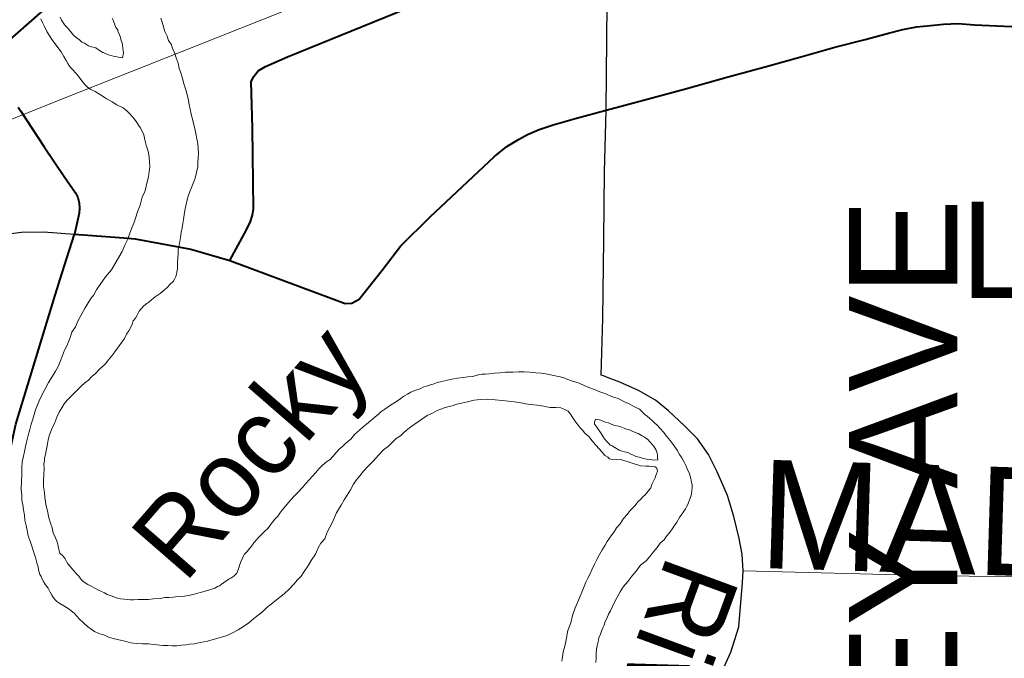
# Model space of a CAD drawing. Header units: feet. Extents: x 92 to 141.3, y -5 to 23.6.
# Tile 121 of 256: x 115.328 to 116.379, y 10.172 to 10.853. Entities that reach past the tile are written whole.
import ezdxf
from ezdxf.enums import TextEntityAlignment as Align

# ---------------------------------------------------------------- set-up
doc = ezdxf.new("R2010")
doc.units = ezdxf.units.FT
doc.header["$MEASUREMENT"] = 0
doc.linetypes.add('CUY - Design$0$DGN1', pattern=[2231.760665, 0, -2231.760665])
for name, color, linetype, lineweight in [('CUY - Design$0$GM_X_City_Street', 7, 'Continuous', 0), ('CUY - Design$0$GM_X_Corporation', 7, 'CUY - Design$0$DGN1', 13), ('CUY - Design$0$GM_X_Corporation_Text', 7, 'Continuous', 13), ('CUY - Design$0$GM_X_Major_River', 5, 'Continuous', 13), ('CUY - Design$0$GM_X_Major_River_Text', 5, 'Continuous', 0), ('CUY - Design$0$GM_X_Rail_Line', 7, 'Continuous', 13), ('CUY - Design$0$GM_X_State_Route', 1, 'Continuous', 30), ('CUY - Design$0$GM_X_US_Route', 1, 'Continuous', 40)]:
    doc.layers.add(name, color=color, linetype=linetype, lineweight=lineweight)
doc.layers.add('TX_X_20', color=7, linetype='Continuous')
doc.styles.add('CUY - Design$0$Styledgn030', font='dgn030.shx')
doc.styles.add('CUY - Design$0$Styledgn031', font='dgn031.shx')

msp = doc.modelspace()

# ---------------------------------------------------------------- linework, layer by layer
at = {"layer": 'CUY - Design$0$GM_X_City_Street', "flags": 128}
msp.add_lwpolyline([(116.1005, 10.2651), (116.2946, 10.2601), (116.5314, 10.2564), (116.6713, 10.2439), (116.7539, 10.2328), (116.7963, 10.2281), (116.8098, 10.2268), (116.8291, 10.2239), (116.8592, 10.2258), (116.9008, 10.2355), (116.9362, 10.2432), (116.9589, 10.246), (116.9963, 10.2479), (117.1382, 10.247), (117.2261, 10.2456), (117.8229, 10.2397), (118.4092, 10.2334)], dxfattribs=at)
at = {"layer": 'CUY - Design$0$GM_X_Corporation', "flags": 128}
for points in [[(115.1115, 11.2214), (115.168, 11.1999), (115.2283, 11.202), (115.4344, 11.2866), (115.5267, 11.3157), (115.6174, 11.3195), (115.6499, 11.3379), (115.6885, 11.3579), (115.8248, 11.3988), (115.8607, 11.409), (115.8846, 11.4153), (115.9055, 11.4299), (115.9434, 11.4379), (116.4672, 11.5926), (116.5257, 11.6058), (116.6656, 11.5964), (116.7026, 11.6036), (116.8077, 11.6274), (116.8638, 11.6253), (116.898, 11.6189), (116.9924, 11.6413), (117.006, 11.6406), (117.0349, 11.6305), (117.1619, 11.6346), (117.1726, 11.6478), (117.2105, 11.6481), (117.2464, 11.6471), (117.351, 11.7603), (117.5263, 11.7544), (117.5283, 11.6992), (117.544, 11.6939), (117.5544, 11.6783), (117.5738, 11.6623), (117.5945, 11.6472), (117.6173, 11.6366), (117.6449, 11.6331), (117.6689, 11.6287), (117.6915, 11.6363), (117.7085, 11.6261), (117.7263, 11.6183), (117.7445, 11.6123), (117.7573, 11.6024), (117.8055, 11.6122), (117.8211, 11.6309), (117.8383, 11.6487), (117.849, 11.6484), (117.8552, 11.6501), (117.8718, 11.6304), (117.8933, 11.6342), (117.9143, 11.6381), (117.9757, 11.6447), (118.0264, 11.6404), (118.1427, 11.6548), (118.1765, 11.6496), (118.1972, 11.6506), (118.2178, 11.6499), (118.2492, 11.6394), (118.2687, 11.6193), (118.2776, 11.5814), (118.3015, 11.5815), (118.3139, 11.5824), (118.3369, 11.5954), (118.3621, 11.5902), (118.4516, 11.5119), (118.4596, 11.4827), (118.4814, 11.4857), (118.4926, 11.4858), (118.5245, 11.4592), (118.538, 11.4696), (118.5872, 11.4575), (118.621, 11.4697), (118.6433, 11.462), (118.6626, 11.4662), (118.6738, 11.4597), (118.6831, 11.4251), (118.6971, 11.4165), (118.9892, 11.332), (118.9942, 11.1303), (118.9913, 11.0214), (118.9939, 10.7287), (118.9923, 10.4292), (118.9955, 10.2317), (118.9957, 10.0273), (118.399, 9.6837), (118.3842, 9.6956), (118.3563, 9.7113), (118.3415, 9.7166), (118.2873, 9.7329), (118.2257, 9.7475), (118.1994, 9.7497), (118.1025, 9.7466), (117.8412, 9.7342), (117.8183, 9.7261), (117.7581, 9.7156), (117.6839, 9.707), (117.5935, 9.7023), (117.4499, 9.6991), (117.3906, 9.6952), (117.2572, 9.6974), (117.2148, 9.6955), (116.6639, 9.7096), (116.6622, 9.5438), (116.3857, 9.5473), (116.3602, 9.5038), (116.3214, 9.5275), (116.2983, 9.5354), (116.2269, 9.553), (116.0801, 9.5507), (116.0159, 9.5494), (115.7946, 9.5553), (115.6566, 9.5566), (115.6125, 9.5574), (115.5754, 9.5616), (115.5521, 9.5702), (115.5305, 9.5829), (115.5071, 9.5994), (115.4665, 9.6332), (115.4409, 9.6541), (115.4151, 9.6676), (115.3906, 9.6787), (115.351, 9.6853), (115.3131, 9.6862), (115.2724, 9.6796), (115.2466, 9.67), (115.2316, 9.6586), (115.2209, 9.6382), (115.2148, 9.6149), (115.2117, 9.5844), (115.2137, 9.544), (115.2212, 9.4955), (115.2299, 9.4503), (115.2366, 9.424), (115.244, 9.4007), (115.2613, 9.3812), (115.2798, 9.3597), (115.3058, 9.3376), (115.3375, 9.3188), (115.3682, 9.3058), (115.398, 9.2994), (115.4272, 9.2984), (115.4589, 9.3015), (115.4593, 9.2036), (115.3999, 9.2025), (115.4009, 9.2356), (115.2977, 9.2908), (115.2936, 9.2045), (115.1462, 9.2024), (115.0706, 9.2128), (115.0622, 9.2622), (115.051, 9.2656), (115.0676, 9.3019), (115.1528, 9.2619), (115.2724, 9.341), (115.2006, 9.3915), (115.1821, 9.4064), (115.1653, 9.4267), (115.1511, 9.4553), (115.1458, 9.4758), (115.1452, 9.4869), (115.1516, 9.5184), (115.1309, 9.5238), (115.1513, 9.6153), (115.1703, 9.6371), (115.213, 9.6838), (115.2809, 9.7095), (115.283, 9.7277), (115.3642, 9.7248), (115.3655, 9.7425), (115.4005, 9.7412), (115.4239, 9.768), (115.6801, 9.7666), (115.7367, 9.7137), (115.7437, 9.7138), (115.755, 9.7273), (115.7769, 9.7644), (115.891, 9.7634), (115.8876, 9.8128), (115.8811, 9.8498), (115.878, 9.8844), (115.8759, 9.907), (115.8767, 9.9289), (115.8815, 9.9566), (115.89, 9.9853), (115.9022, 10.0181), (115.9158, 10.0596), (115.9223, 10.0841), (115.926, 10.1072), (115.9245, 10.1406), (115.9244, 10.1674), (115.9273, 10.1873), (115.9319, 10.2051), (115.9418, 10.2263), (115.9542, 10.2464), (115.9657, 10.2676), (115.593, 10.2692), (115.5692, 10.2395), (115.549, 10.2205), (115.5347, 10.2136), (115.5199, 10.2112), (115.4961, 10.2099), (115.4462, 10.2098), (115.4277, 10.2102), (115.4149, 10.2137), (115.3941, 10.2244), (115.3777, 10.2385), (115.3575, 10.2624), (115.3481, 10.2804), (115.3405, 10.312), (115.3387, 10.3404), (115.3389, 10.373), (115.3461, 10.4024), (115.3651, 10.4457), (115.3897, 10.4928), (115.4203, 10.5301), (115.4416, 10.5544), (115.4568, 10.5799), (115.467, 10.6032), (115.4735, 10.6297), (115.4783, 10.6599), (115.4819, 10.6872), (115.4841, 10.7034), (115.4819, 10.7309), (115.4787, 10.7663), (115.4716, 10.7951), (115.4633, 10.8197), (115.4427, 10.8621), (115.4167, 10.9082), (115.3849, 10.9513), (115.3407, 11.004), (115.3032, 11.0445), (115.2328, 11.1074), (115.1115, 11.2214)], [(113.0912, 10.6535), (113.1083, 10.6547), (113.1504, 10.6455), (113.1735, 10.6444), (113.1941, 10.6412), (113.2164, 10.645), (113.2448, 10.6485), (113.2811, 10.6475), (113.3191, 10.6428), (113.3559, 10.6373), (113.3938, 10.6363), (113.4355, 10.6374), (113.5159, 10.6437), (113.5971, 10.6466), (113.6511, 10.6491), (113.6796, 10.6513), (113.6911, 10.6576), (113.7038, 10.6721), (113.7178, 10.6709), (113.7266, 10.659), (113.7435, 10.6587), (113.7665, 10.6663), (113.7929, 10.6735), (113.8204, 10.6889), (113.876, 10.7008), (113.9214, 10.7131), (113.9584, 10.7282), (113.9934, 10.7375), (114.0379, 10.7443), (114.0704, 10.7561), (114.0939, 10.7727), (114.119, 10.775), (114.1486, 10.7846), (114.1968, 10.8052), (114.2478, 10.8282), (114.3087, 10.8537), (114.3594, 10.8705), (114.3939, 10.8827), (114.4269, 10.8941), (114.4556, 10.9132), (114.4877, 10.9345), (114.5271, 10.9661), (114.5588, 10.9824), (114.586, 10.9904), (114.6094, 11.0013), (114.632, 11.0191), (114.6953, 11.0509), (114.732, 11.0652), (114.7641, 11.0786), (114.795, 11.0858), (114.8226, 11.0946), (114.8587, 11.1159), (114.8801, 11.1387), (114.8956, 11.1545), (114.9252, 11.172), (114.9516, 11.1825), (114.9742, 11.1966), (115.0043, 11.2006), (115.0319, 11.2102), (115.0515, 11.2351), (115.0717, 11.2365), (115.1115, 11.2214), (115.2328, 11.1074), (115.3032, 11.0445), (115.3407, 11.004), (115.3849, 10.9513), (115.4167, 10.9082), (115.4427, 10.8621), (115.4633, 10.8197), (115.4716, 10.7951), (115.4787, 10.7663), (115.4819, 10.7309), (115.4841, 10.7034), (115.4819, 10.6872), (115.4783, 10.6599), (115.4735, 10.6297), (115.467, 10.6032), (115.4568, 10.5799), (115.4416, 10.5544), (115.4203, 10.5301), (115.3897, 10.4928), (115.3651, 10.4457), (115.3461, 10.4024), (115.3389, 10.373), (115.3387, 10.3404), (115.3405, 10.312), (115.3481, 10.2804), (115.3575, 10.2624), (115.3777, 10.2385), (115.3941, 10.2244), (115.4149, 10.2137), (115.4277, 10.2102), (115.4462, 10.2098), (115.4961, 10.2099), (115.5199, 10.2112), (115.5347, 10.2136), (115.549, 10.2205), (115.5692, 10.2395), (115.593, 10.2692), (115.9657, 10.2676), (115.9542, 10.2464), (115.9418, 10.2263), (115.9319, 10.2051), (115.9273, 10.1873), (115.9244, 10.1674), (115.9245, 10.1406), (115.926, 10.1072), (115.9223, 10.0841), (115.9158, 10.0596), (115.9022, 10.0181), (115.89, 9.9853), (115.8815, 9.9566), (115.8767, 9.9289), (115.8759, 9.907), (115.878, 9.8844), (115.8811, 9.8498), (115.8876, 9.8128), (115.891, 9.7634), (115.7769, 9.7644), (115.755, 9.7273), (115.7437, 9.7138), (115.7367, 9.7137), (115.6801, 9.7666), (115.4239, 9.768), (115.4005, 9.7412), (115.3655, 9.7425), (115.3642, 9.7248), (115.283, 9.7277), (115.2809, 9.7095), (115.213, 9.6838), (115.1703, 9.6371), (115.1513, 9.6153), (115.1309, 9.5238), (115.1516, 9.5184), (115.1452, 9.4869), (115.1458, 9.4758), (115.1511, 9.4553), (115.1653, 9.4267), (115.1821, 9.4064), (115.2006, 9.3915), (115.2724, 9.341), (115.1528, 9.2619), (115.0676, 9.3019), (115.051, 9.2656), (115.0622, 9.2622), (115.0706, 9.2128), (115.1462, 9.2024), (115.2936, 9.2045), (115.2977, 9.2908), (115.4009, 9.2356), (115.3999, 9.2025), (115.4593, 9.2036), (115.4598, 9.0635), (115.464, 9.0603), (115.4857, 9.0426), (115.4997, 9.0239), (115.5106, 8.9899), (115.5166, 8.9583), (115.4734, 8.957), (115.474, 8.9252), (115.4588, 8.9262), (115.4588, 8.7525), (114.95, 8.762), (114.9578, 8.5696), (114.965, 8.4778), (114.5015, 8.4858), (114.5058, 9.1593), (114.3691, 9.1018), (114.2726, 9.0602), (114.18, 9.0166), (114.0733, 8.9721), (113.9472, 8.9259), (113.9446, 8.2493), (113.9443, 8.1649), (113.0532, 8.1738), (113.0543, 8.2495), (113.0824, 10.169), (113.0912, 10.6535)]]:
    msp.add_lwpolyline(points, dxfattribs=at)
at = {"layer": 'CUY - Design$0$GM_X_Major_River', "flags": 128}
for points in [[(115.4264, 10.855), (115.4273, 10.853), (115.4282, 10.8509), (115.429, 10.8489), (115.4303, 10.8452), (115.4324, 10.8428), (115.4325, 10.8407), (115.4338, 10.8382), (115.4351, 10.8346), (115.4359, 10.8313), (115.4372, 10.8288), (115.4373, 10.8259), (115.4377, 10.823), (115.4382, 10.8202), (115.4383, 10.8177), (115.4375, 10.8127), (115.433, 10.8135), (115.4301, 10.8142), (115.4276, 10.8146), (115.4255, 10.8154), (115.4222, 10.8161), (115.4193, 10.8173), (115.4164, 10.8185), (115.413, 10.8205), (115.4088, 10.8233), (115.403, 10.8249), (115.401, 10.8256), (115.3968, 10.8285), (115.3939, 10.8296), (115.3913, 10.8321), (115.388, 10.8345), (115.3851, 10.8369), (115.3821, 10.8406), (115.3787, 10.8446), (115.3758, 10.8475), (115.3737, 10.8507), (115.3724, 10.8528), (115.3707, 10.856)], [(115.4264, 10.855), (115.4273, 10.853), (115.4282, 10.8509), (115.429, 10.8489), (115.4303, 10.8452), (115.4324, 10.8428), (115.4325, 10.8407), (115.4338, 10.8382), (115.4351, 10.8346), (115.4359, 10.8313), (115.4372, 10.8288), (115.4373, 10.8259), (115.4377, 10.823), (115.4382, 10.8202), (115.4383, 10.8177), (115.4375, 10.8127), (115.433, 10.8135), (115.4301, 10.8142), (115.4276, 10.8146), (115.4255, 10.8154), (115.4222, 10.8161), (115.4193, 10.8173), (115.4164, 10.8185), (115.413, 10.8205), (115.4088, 10.8233), (115.403, 10.8249), (115.401, 10.8256), (115.3968, 10.8285), (115.3939, 10.8296), (115.3913, 10.8321), (115.388, 10.8345), (115.3851, 10.8369), (115.3821, 10.8406), (115.3787, 10.8446), (115.3758, 10.8475), (115.3737, 10.8507), (115.3724, 10.8528), (115.3707, 10.856)], [(115.4529, 10.5381), (115.4553, 10.5423), (115.4574, 10.5448), (115.4602, 10.5481), (115.4634, 10.5503), (115.4655, 10.552), (115.4683, 10.5545), (115.4724, 10.5575), (115.4777, 10.5613), (115.4818, 10.5647), (115.485, 10.5676), (115.4882, 10.571), (115.4915, 10.5739), (115.4931, 10.5764), (115.4943, 10.5793), (115.4951, 10.5818), (115.4954, 10.5839), (115.4962, 10.5876), (115.4961, 10.5905), (115.4961, 10.5942), (115.4964, 10.5988), (115.4967, 10.6042), (115.497, 10.6083), (115.4978, 10.6124), (115.4985, 10.6166), (115.4993, 10.6211), (115.5, 10.6261), (115.5012, 10.6311), (115.5019, 10.636), (115.5026, 10.6402), (115.5034, 10.6451), (115.5041, 10.6497), (115.5049, 10.6547), (115.506, 10.6596), (115.5076, 10.665), (115.5095, 10.67), (115.5111, 10.6742), (115.5127, 10.6779), (115.5139, 10.6813), (115.515, 10.6842), (115.5177, 10.6962), (115.518, 10.7007), (115.5184, 10.7061), (115.5187, 10.7111), (115.5182, 10.7156), (115.5177, 10.721), (115.5167, 10.7263), (115.5158, 10.7321), (115.5144, 10.7387), (115.5127, 10.7456), (115.5109, 10.753), (115.5086, 10.7629), (115.5072, 10.7707), (115.505, 10.7785), (115.5029, 10.7851), (115.5015, 10.7912), (115.4997, 10.7966), (115.498, 10.8015), (115.4967, 10.8072), (115.4949, 10.8126), (115.4932, 10.8175), (115.491, 10.822), (115.4893, 10.8273), (115.4867, 10.8314), (115.485, 10.8359), (115.4828, 10.8408), (115.4811, 10.8458), (115.4798, 10.8507), (115.4784, 10.8552)], [(115.4529, 10.5381), (115.4553, 10.5423), (115.4574, 10.5448), (115.4602, 10.5481), (115.4634, 10.5503), (115.4655, 10.552), (115.4683, 10.5545), (115.4724, 10.5575), (115.4777, 10.5613), (115.4818, 10.5647), (115.485, 10.5676), (115.4882, 10.571), (115.4915, 10.5739), (115.4931, 10.5764), (115.4943, 10.5793), (115.4951, 10.5818), (115.4954, 10.5839), (115.4962, 10.5876), (115.4961, 10.5905), (115.4961, 10.5942), (115.4964, 10.5988), (115.4967, 10.6042), (115.497, 10.6083), (115.4978, 10.6124), (115.4985, 10.6166), (115.4993, 10.6211), (115.5, 10.6261), (115.5012, 10.6311), (115.5019, 10.636), (115.5026, 10.6402), (115.5034, 10.6451), (115.5041, 10.6497), (115.5049, 10.6547), (115.506, 10.6596), (115.5076, 10.665), (115.5095, 10.67), (115.5111, 10.6742), (115.5127, 10.6779), (115.5139, 10.6813), (115.515, 10.6842), (115.5177, 10.6962), (115.518, 10.7007), (115.5184, 10.7061), (115.5187, 10.7111), (115.5182, 10.7156), (115.5177, 10.721), (115.5167, 10.7263), (115.5158, 10.7321), (115.5144, 10.7387), (115.5127, 10.7456), (115.5109, 10.753), (115.5086, 10.7629), (115.5072, 10.7707), (115.505, 10.7785), (115.5029, 10.7851), (115.5015, 10.7912), (115.4997, 10.7966), (115.498, 10.8015), (115.4967, 10.8072), (115.4949, 10.8126), (115.4932, 10.8175), (115.491, 10.822), (115.4893, 10.8273), (115.4867, 10.8314), (115.485, 10.8359), (115.4828, 10.8408), (115.4811, 10.8458), (115.4798, 10.8507), (115.4784, 10.8552)], [(115.4534, 10.6483), (115.4561, 10.6554), (115.4584, 10.6641), (115.4612, 10.6699), (115.4628, 10.6753), (115.4639, 10.6803), (115.4651, 10.6857), (115.4658, 10.6915), (115.4665, 10.6965), (115.4664, 10.7014), (115.4659, 10.7068), (115.465, 10.7113), (115.4641, 10.7154), (115.4628, 10.7195), (115.4614, 10.7253), (115.4601, 10.7306), (115.458, 10.7351), (115.4562, 10.7384), (115.4546, 10.7408), (115.4533, 10.7428), (115.452, 10.7449), (115.4503, 10.7473), (115.4478, 10.7502), (115.4452, 10.753), (115.4419, 10.7563), (115.4381, 10.7595), (115.4314, 10.7627), (115.4264, 10.7659), (115.4198, 10.7695), (115.4139, 10.7731), (115.4081, 10.7767), (115.4035, 10.779), (115.4001, 10.7815), (115.398, 10.7835), (115.3951, 10.7867), (115.3921, 10.7908), (115.3883, 10.7957), (115.3837, 10.8005), (115.3807, 10.8038), (115.379, 10.8066), (115.3773, 10.8099), (115.3748, 10.814), (115.3718, 10.8193), (115.362, 10.8323), (115.3591, 10.8368), (115.3565, 10.8409), (115.3539, 10.8462), (115.3518, 10.8503), (115.3501, 10.8544)], [(115.3501, 10.8544), (115.3518, 10.8503), (115.3539, 10.8462), (115.3565, 10.8409), (115.3591, 10.8368), (115.362, 10.8323), (115.3718, 10.8193), (115.3748, 10.814), (115.3773, 10.8099), (115.379, 10.8066), (115.3807, 10.8038), (115.3837, 10.8005), (115.3883, 10.7957), (115.3921, 10.7908), (115.3951, 10.7867), (115.398, 10.7835), (115.4001, 10.7815), (115.4035, 10.779), (115.4081, 10.7767), (115.4139, 10.7731), (115.4198, 10.7695), (115.4264, 10.7659), (115.4314, 10.7627), (115.4381, 10.7595), (115.4419, 10.7563), (115.4452, 10.753), (115.4478, 10.7502), (115.4503, 10.7473), (115.452, 10.7449), (115.4533, 10.7428), (115.4546, 10.7408), (115.4562, 10.7384), (115.458, 10.7351), (115.4601, 10.7306), (115.4614, 10.7253), (115.4628, 10.7195), (115.4641, 10.7154), (115.465, 10.7113), (115.4659, 10.7068), (115.4664, 10.7014), (115.4665, 10.6965), (115.4658, 10.6915), (115.4651, 10.6857), (115.4639, 10.6803), (115.4628, 10.6753), (115.4612, 10.6699), (115.4584, 10.6641), (115.4561, 10.6554), (115.4534, 10.6483)], [(115.5003, 10.1856), (115.4954, 10.1851), (115.4904, 10.185), (115.4859, 10.1854), (115.4805, 10.1853), (115.4739, 10.186), (115.4706, 10.1863), (115.4652, 10.187), (115.4586, 10.1873), (115.452, 10.1876), (115.4462, 10.1883), (115.4412, 10.1895), (115.4367, 10.1906), (115.4321, 10.1918), (115.4275, 10.1929), (115.4226, 10.1941), (115.418, 10.1965), (115.4122, 10.198), (115.4076, 10.2004), (115.4038, 10.2028), (115.4001, 10.2056), (115.3959, 10.2097), (115.3912, 10.2137), (115.3862, 10.2194), (115.3803, 10.2242), (115.3749, 10.2278), (115.3703, 10.2302), (115.3674, 10.2322), (115.3653, 10.2342), (115.3636, 10.2363), (115.3619, 10.2391), (115.3602, 10.2424), (115.358, 10.2465), (115.3551, 10.2502), (115.3534, 10.253), (115.3517, 10.2563), (115.3504, 10.2591), (115.3491, 10.2612), (115.3482, 10.2636), (115.3478, 10.2661), (115.3473, 10.2694), (115.346, 10.2735), (115.3446, 10.2793), (115.3389, 10.2969), (115.3368, 10.3026), (115.3354, 10.308), (115.3345, 10.3133), (115.3332, 10.3191), (115.3326, 10.3244), (115.3317, 10.3302), (115.3308, 10.3355), (115.3299, 10.3405), (115.3298, 10.3458), (115.3292, 10.3524), (115.3295, 10.3603), (115.3298, 10.3681), (115.33, 10.3752), (115.3303, 10.3814), (115.3315, 10.3876), (115.3326, 10.3925), (115.3338, 10.3979), (115.3353, 10.4037), (115.3368, 10.4096), (115.3384, 10.4158), (115.3399, 10.4216), (115.3415, 10.427), (115.343, 10.432), (115.3446, 10.4369), (115.3466, 10.4424), (115.3493, 10.449), (115.3545, 10.4586), (115.3585, 10.4661), (115.3625, 10.4728), (115.3657, 10.4782), (115.3685, 10.4832), (115.3709, 10.4886), (115.3732, 10.4949), (115.3756, 10.5007), (115.378, 10.5053), (115.3796, 10.5094), (115.3812, 10.5132), (115.3831, 10.5198), (115.3871, 10.5257), (115.3899, 10.5323), (115.3939, 10.5394), (115.3975, 10.5457), (115.4007, 10.5511), (115.4035, 10.5557), (115.4067, 10.5599), (115.4095, 10.5649), (115.4135, 10.5708), (115.4192, 10.5791), (115.4256, 10.5863), (115.4372, 10.6059), (115.44, 10.6126), (115.4432, 10.6192), (115.4451, 10.6255), (115.4475, 10.6313), (115.4495, 10.6363), (115.4514, 10.6417), (115.4534, 10.6483)], [(115.4534, 10.6483), (115.4514, 10.6417), (115.4495, 10.6363), (115.4475, 10.6313), (115.4451, 10.6255), (115.4432, 10.6192), (115.44, 10.6126), (115.4372, 10.6059), (115.4256, 10.5863), (115.4192, 10.5791), (115.4135, 10.5708), (115.4095, 10.5649), (115.4067, 10.5599), (115.4035, 10.5557), (115.4007, 10.5511), (115.3975, 10.5457), (115.3939, 10.5394), (115.3899, 10.5323), (115.3871, 10.5257), (115.3831, 10.5198), (115.3812, 10.5132), (115.3796, 10.5094), (115.378, 10.5053), (115.3756, 10.5007), (115.3732, 10.4949), (115.3709, 10.4886), (115.3685, 10.4832), (115.3657, 10.4782), (115.3625, 10.4728), (115.3585, 10.4661), (115.3545, 10.4586), (115.3493, 10.449), (115.3466, 10.4424), (115.3446, 10.4369), (115.343, 10.432), (115.3415, 10.427), (115.3399, 10.4216), (115.3384, 10.4158), (115.3368, 10.4096), (115.3353, 10.4037), (115.3338, 10.3979), (115.3326, 10.3925), (115.3315, 10.3876), (115.3303, 10.3814), (115.33, 10.3752), (115.3298, 10.3681), (115.3295, 10.3603), (115.3292, 10.3524), (115.3298, 10.3458), (115.3299, 10.3405), (115.3308, 10.3355), (115.3317, 10.3302), (115.3326, 10.3244), (115.3332, 10.3191), (115.3345, 10.3133), (115.3354, 10.308), (115.3368, 10.3026), (115.3389, 10.2969), (115.3446, 10.2793), (115.346, 10.2735), (115.3473, 10.2694), (115.3478, 10.2661), (115.3482, 10.2636), (115.3491, 10.2612), (115.3504, 10.2591), (115.3517, 10.2563), (115.3534, 10.253), (115.3551, 10.2502), (115.358, 10.2465), (115.3602, 10.2424), (115.3619, 10.2391), (115.3636, 10.2363), (115.3653, 10.2342), (115.3674, 10.2322), (115.3703, 10.2302), (115.3749, 10.2278), (115.3803, 10.2242), (115.3862, 10.2194), (115.3912, 10.2137), (115.3959, 10.2097), (115.4001, 10.2056), (115.4038, 10.2028), (115.4076, 10.2004), (115.4122, 10.198), (115.418, 10.1965), (115.4226, 10.1941), (115.4275, 10.1929), (115.4321, 10.1918), (115.4367, 10.1906), (115.4412, 10.1895), (115.4462, 10.1883), (115.452, 10.1876), (115.4586, 10.1873), (115.4652, 10.187), (115.4706, 10.1863), (115.4739, 10.186), (115.4805, 10.1853), (115.4859, 10.1854), (115.4904, 10.185), (115.4954, 10.1851), (115.5003, 10.1856)], [(115.551, 10.256), (115.5453, 10.2521), (115.5429, 10.2504), (115.5409, 10.2492), (115.5388, 10.2483), (115.536, 10.2466), (115.5306, 10.2448), (115.5277, 10.244), (115.5245, 10.2431), (115.5204, 10.2418), (115.5154, 10.2404), (115.5097, 10.2391), (115.5035, 10.2381), (115.4973, 10.2376), (115.4915, 10.2371), (115.487, 10.2366), (115.4825, 10.2365), (115.4779, 10.2356), (115.4705, 10.235), (115.4652, 10.2345), (115.459, 10.2344), (115.454, 10.2343), (115.4495, 10.2342), (115.4458, 10.2341), (115.4425, 10.2345), (115.4392, 10.2348), (115.4354, 10.2352), (115.4321, 10.2359), (115.4292, 10.2371), (115.4242, 10.2387), (115.4209, 10.2399), (115.418, 10.2414), (115.4117, 10.2446), (115.4038, 10.2486), (115.4005, 10.2506), (115.3955, 10.2538), (115.3934, 10.2558), (115.3908, 10.2595), (115.3879, 10.2623), (115.3853, 10.2652), (115.3837, 10.2672), (115.382, 10.2692), (115.379, 10.2725), (115.3777, 10.2749), (115.376, 10.2778), (115.3739, 10.2806), (115.3705, 10.2839), (115.3692, 10.2892), (115.3679, 10.295), (115.3657, 10.3003), (115.3635, 10.3056), (115.3622, 10.311), (115.3605, 10.3159), (115.3587, 10.3216), (115.3573, 10.329), (115.356, 10.334), (115.3551, 10.3389), (115.3546, 10.3434), (115.3541, 10.3488), (115.3531, 10.355), (115.353, 10.3607), (115.3533, 10.3678), (115.3536, 10.3744), (115.3535, 10.3793), (115.3539, 10.3826), (115.3542, 10.3855), (115.355, 10.3893), (115.3557, 10.393), (115.3565, 10.3967), (115.3572, 10.4005), (115.358, 10.405), (115.3595, 10.4104), (115.3619, 10.4166), (115.3651, 10.4233), (115.3674, 10.4291), (115.3698, 10.4345), (115.3726, 10.4391), (115.375, 10.4433), (115.3783, 10.4471), (115.3811, 10.45), (115.3835, 10.4526), (115.386, 10.4551), (115.3892, 10.4584), (115.3928, 10.4618), (115.3973, 10.4656), (115.401, 10.4686), (115.4046, 10.4724), (115.4087, 10.4757), (115.4127, 10.4804), (115.4188, 10.4858), (115.4224, 10.4904), (115.4261, 10.4946), (115.4293, 10.4988), (115.4394, 10.5131), (115.4418, 10.5177), (115.4442, 10.5214), (115.4462, 10.5252), (115.4477, 10.5285), (115.4489, 10.5318), (115.4513, 10.5348), (115.4529, 10.5381)], [(115.551, 10.256), (115.5453, 10.2521), (115.5429, 10.2504), (115.5409, 10.2492), (115.5388, 10.2483), (115.536, 10.2466), (115.5306, 10.2448), (115.5277, 10.244), (115.5245, 10.2431), (115.5204, 10.2418), (115.5154, 10.2404), (115.5097, 10.2391), (115.5035, 10.2381), (115.4973, 10.2376), (115.4915, 10.2371), (115.487, 10.2366), (115.4825, 10.2365), (115.4779, 10.2356), (115.4705, 10.235), (115.4652, 10.2345), (115.459, 10.2344), (115.454, 10.2343), (115.4495, 10.2342), (115.4458, 10.2341), (115.4425, 10.2345), (115.4392, 10.2348), (115.4354, 10.2352), (115.4321, 10.2359), (115.4292, 10.2371), (115.4242, 10.2387), (115.4209, 10.2399), (115.418, 10.2414), (115.4117, 10.2446), (115.4038, 10.2486), (115.4005, 10.2506), (115.3955, 10.2538), (115.3934, 10.2558), (115.3908, 10.2595), (115.3879, 10.2623), (115.3853, 10.2652), (115.3837, 10.2672), (115.382, 10.2692), (115.379, 10.2725), (115.3777, 10.2749), (115.376, 10.2778), (115.3739, 10.2806), (115.3705, 10.2839), (115.3692, 10.2892), (115.3679, 10.295), (115.3657, 10.3003), (115.3635, 10.3056), (115.3622, 10.311), (115.3605, 10.3159), (115.3587, 10.3216), (115.3573, 10.329), (115.356, 10.334), (115.3551, 10.3389), (115.3546, 10.3434), (115.3541, 10.3488), (115.3531, 10.355), (115.353, 10.3607), (115.3533, 10.3678), (115.3536, 10.3744), (115.3535, 10.3793), (115.3539, 10.3826), (115.3542, 10.3855), (115.355, 10.3893), (115.3557, 10.393), (115.3565, 10.3967), (115.3572, 10.4005), (115.358, 10.405), (115.3595, 10.4104), (115.3619, 10.4166), (115.3651, 10.4233), (115.3674, 10.4291), (115.3698, 10.4345), (115.3726, 10.4391), (115.375, 10.4433), (115.3783, 10.4471), (115.3811, 10.45), (115.3835, 10.4526), (115.386, 10.4551), (115.3892, 10.4584), (115.3928, 10.4618), (115.3973, 10.4656), (115.401, 10.4686), (115.4046, 10.4724), (115.4087, 10.4757), (115.4127, 10.4804), (115.4188, 10.4858), (115.4224, 10.4904), (115.4261, 10.4946), (115.4293, 10.4988), (115.4394, 10.5131), (115.4418, 10.5177), (115.4442, 10.5214), (115.4462, 10.5252), (115.4477, 10.5285), (115.4489, 10.5318), (115.4513, 10.5348), (115.4529, 10.5381)], [(115.9669, 10.4489), (115.9598, 10.4512), (115.9536, 10.454), (115.9473, 10.4563), (115.9415, 10.4587), (115.9357, 10.4607), (115.9307, 10.463), (115.9253, 10.4654), (115.9182, 10.4677), (115.9133, 10.4693), (115.9083, 10.4713), (115.8913, 10.4751), (115.8851, 10.4762), (115.8789, 10.4765), (115.8727, 10.4772), (115.8665, 10.4775), (115.8603, 10.4774), (115.8545, 10.4773), (115.8467, 10.4771), (115.8405, 10.4766), (115.8347, 10.4761), (115.8293, 10.4755), (115.8248, 10.475), (115.8215, 10.475), (115.8186, 10.4745), (115.8153, 10.4736), (115.8112, 10.4727), (115.8063, 10.4722), (115.8014, 10.4713), (115.7952, 10.4708), (115.7915, 10.4699), (115.7874, 10.4694), (115.7832, 10.4681), (115.78, 10.4676), (115.7767, 10.4667), (115.773, 10.4658), (115.7693, 10.4645), (115.7664, 10.4636), (115.7631, 10.4627), (115.7594, 10.4614), (115.7553, 10.4593), (115.7496, 10.4575), (115.7455, 10.4558), (115.7418, 10.4536), (115.7381, 10.4515), (115.7333, 10.4481), (115.7284, 10.4447), (115.7226, 10.4413), (115.7178, 10.4375), (115.7133, 10.4349), (115.7104, 10.432), (115.7072, 10.4294), (115.7023, 10.4252), (115.6982, 10.4218), (115.6946, 10.4189), (115.6905, 10.4151), (115.6856, 10.4109), (115.6812, 10.4058), (115.6763, 10.4016), (115.6723, 10.3978), (115.669, 10.3949), (115.6597, 10.3844), (115.654, 10.3805), (115.6504, 10.3772), (115.6471, 10.3738), (115.6439, 10.37), (115.6402, 10.3662), (115.637, 10.3625), (115.6334, 10.3583), (115.6293, 10.3537), (115.6249, 10.349), (115.6208, 10.3448), (115.6172, 10.341), (115.6131, 10.336), (115.6099, 10.3318), (115.6063, 10.3276), (115.6035, 10.3234), (115.6002, 10.3201), (115.5978, 10.3171), (115.5954, 10.3142), (115.5926, 10.3104), (115.5893, 10.3075), (115.5873, 10.3054), (115.5853, 10.3033), (115.5824, 10.3003), (115.5804, 10.2982), (115.5776, 10.2949), (115.5752, 10.2915), (115.5735, 10.2894), (115.5707, 10.2857), (115.5679, 10.2827), (115.5659, 10.2798), (115.5651, 10.2777), (115.5639, 10.2748), (115.5627, 10.2719), (115.5619, 10.2694), (115.5608, 10.2661), (115.5596, 10.2627), (115.5564, 10.2594), (115.5531, 10.2572), (115.551, 10.256)], [(115.9669, 10.4489), (115.9598, 10.4512), (115.9536, 10.454), (115.9473, 10.4563), (115.9415, 10.4587), (115.9357, 10.4607), (115.9307, 10.463), (115.9253, 10.4654), (115.9182, 10.4677), (115.9133, 10.4693), (115.9083, 10.4713), (115.8913, 10.4751), (115.8851, 10.4762), (115.8789, 10.4765), (115.8727, 10.4772), (115.8665, 10.4775), (115.8603, 10.4774), (115.8545, 10.4773), (115.8467, 10.4771), (115.8405, 10.4766), (115.8347, 10.4761), (115.8293, 10.4755), (115.8248, 10.475), (115.8215, 10.475), (115.8186, 10.4745), (115.8153, 10.4736), (115.8112, 10.4727), (115.8063, 10.4722), (115.8014, 10.4713), (115.7952, 10.4708), (115.7915, 10.4699), (115.7874, 10.4694), (115.7832, 10.4681), (115.78, 10.4676), (115.7767, 10.4667), (115.773, 10.4658), (115.7693, 10.4645), (115.7664, 10.4636), (115.7631, 10.4627), (115.7594, 10.4614), (115.7553, 10.4593), (115.7496, 10.4575), (115.7455, 10.4558), (115.7418, 10.4536), (115.7381, 10.4515), (115.7333, 10.4481), (115.7284, 10.4447), (115.7226, 10.4413), (115.7178, 10.4375), (115.7133, 10.4349), (115.7104, 10.432), (115.7072, 10.4294), (115.7023, 10.4252), (115.6982, 10.4218), (115.6946, 10.4189), (115.6905, 10.4151), (115.6856, 10.4109), (115.6812, 10.4058), (115.6763, 10.4016), (115.6723, 10.3978), (115.669, 10.3949), (115.6597, 10.3844), (115.654, 10.3805), (115.6504, 10.3772), (115.6471, 10.3738), (115.6439, 10.37), (115.6402, 10.3662), (115.637, 10.3625), (115.6334, 10.3583), (115.6293, 10.3537), (115.6249, 10.349), (115.6208, 10.3448), (115.6172, 10.341), (115.6131, 10.336), (115.6099, 10.3318), (115.6063, 10.3276), (115.6035, 10.3234), (115.6002, 10.3201), (115.5978, 10.3171), (115.5954, 10.3142), (115.5926, 10.3104), (115.5893, 10.3075), (115.5873, 10.3054), (115.5853, 10.3033), (115.5824, 10.3003), (115.5804, 10.2982), (115.5776, 10.2949), (115.5752, 10.2915), (115.5735, 10.2894), (115.5707, 10.2857), (115.5679, 10.2827), (115.5659, 10.2798), (115.5651, 10.2777), (115.5639, 10.2748), (115.5627, 10.2719), (115.5619, 10.2694), (115.5608, 10.2661), (115.5596, 10.2627), (115.5564, 10.2594), (115.5531, 10.2572), (115.551, 10.256)], [(115.9697, 10.3841), (115.9652, 10.3836), (115.9607, 10.3839), (115.9578, 10.3847), (115.9557, 10.3863), (115.9527, 10.3883), (115.9498, 10.3916), (115.943, 10.3993), (115.9392, 10.4037), (115.9354, 10.4086), (115.9312, 10.4119), (115.9287, 10.4151), (115.9266, 10.4175), (115.9249, 10.4196), (115.9228, 10.4224), (115.9207, 10.4253), (115.9186, 10.4285), (115.916, 10.4322), (115.9135, 10.4355), (115.9106, 10.4371), (115.9076, 10.4382), (115.9056, 10.439), (115.9002, 10.4393), (115.894, 10.4396), (115.8874, 10.4407), (115.8799, 10.4418), (115.8737, 10.4425), (115.8679, 10.4433), (115.8629, 10.4444), (115.8559, 10.4455), (115.8497, 10.4462), (115.8431, 10.4469), (115.8356, 10.4476), (115.8274, 10.4483), (115.8195, 10.4481), (115.8129, 10.4472), (115.806, 10.4454), (115.7994, 10.444), (115.7944, 10.4431), (115.7895, 10.4413), (115.7821, 10.4395), (115.7776, 10.4378), (115.7735, 10.4361), (115.7686, 10.4335), (115.7629, 10.4309), (115.749, 10.4212), (115.7441, 10.4178), (115.7405, 10.4148), (115.7376, 10.4123), (115.7344, 10.4093), (115.7299, 10.4063), (115.7258, 10.4026), (115.7214, 10.3983), (115.7161, 10.3941), (115.7108, 10.3886), (115.7052, 10.3823), (115.6995, 10.3765), (115.695, 10.3714), (115.691, 10.3664), (115.687, 10.3618), (115.6842, 10.3576), (115.681, 10.3517), (115.6774, 10.3459), (115.6741, 10.3409), (115.671, 10.335), (115.6681, 10.3305), (115.6661, 10.3271), (115.665, 10.3246), (115.6634, 10.3213), (115.6614, 10.3163), (115.659, 10.3117), (115.6562, 10.3063), (115.6535, 10.2992), (115.6494, 10.2946), (115.6466, 10.2896), (115.6434, 10.2829), (115.639, 10.2762), (115.6354, 10.27), (115.6314, 10.2645), (115.6282, 10.2595), (115.6245, 10.2553), (115.6205, 10.2507), (115.6156, 10.2456), (115.61, 10.2406), (115.6018, 10.2342), (115.5961, 10.2296), (115.5917, 10.2258), (115.5872, 10.2216), (115.5823, 10.2178), (115.5778, 10.214), (115.5725, 10.2097), (115.5668, 10.2055), (115.5611, 10.2021), (115.555, 10.1987), (115.5493, 10.1961), (115.5283, 10.1899), (115.5205, 10.1885), (115.5143, 10.1872), (115.509, 10.1866), (115.5049, 10.1861), (115.5003, 10.1856)], [(115.5003, 10.1856), (115.5049, 10.1861), (115.509, 10.1866), (115.5143, 10.1872), (115.5205, 10.1885), (115.5283, 10.1899), (115.5493, 10.1961), (115.555, 10.1987), (115.5611, 10.2021), (115.5668, 10.2055), (115.5725, 10.2097), (115.5778, 10.214), (115.5823, 10.2178), (115.5872, 10.2216), (115.5917, 10.2258), (115.5961, 10.2296), (115.6018, 10.2342), (115.61, 10.2406), (115.6156, 10.2456), (115.6205, 10.2507), (115.6245, 10.2553), (115.6282, 10.2595), (115.6314, 10.2645), (115.6354, 10.27), (115.639, 10.2762), (115.6434, 10.2829), (115.6466, 10.2896), (115.6494, 10.2946), (115.6535, 10.2992), (115.6562, 10.3063), (115.659, 10.3117), (115.6614, 10.3163), (115.6634, 10.3213), (115.665, 10.3246), (115.6661, 10.3271), (115.6681, 10.3305), (115.671, 10.335), (115.6741, 10.3409), (115.6774, 10.3459), (115.681, 10.3517), (115.6842, 10.3576), (115.687, 10.3618), (115.691, 10.3664), (115.695, 10.3714), (115.6995, 10.3765), (115.7052, 10.3823), (115.7108, 10.3886), (115.7161, 10.3941), (115.7214, 10.3983), (115.7258, 10.4026), (115.7299, 10.4063), (115.7344, 10.4093), (115.7376, 10.4123), (115.7405, 10.4148), (115.7441, 10.4178), (115.749, 10.4212), (115.7629, 10.4309), (115.7686, 10.4335), (115.7735, 10.4361), (115.7776, 10.4378), (115.7821, 10.4395), (115.7895, 10.4413), (115.7944, 10.4431), (115.7994, 10.444), (115.806, 10.4454), (115.8129, 10.4472), (115.8195, 10.4481), (115.8274, 10.4483), (115.8356, 10.4476), (115.8431, 10.4469), (115.8497, 10.4462), (115.8559, 10.4455), (115.8629, 10.4444), (115.8679, 10.4433), (115.8737, 10.4425), (115.8799, 10.4418), (115.8874, 10.4407), (115.894, 10.4396), (115.9002, 10.4393), (115.9056, 10.439), (115.9076, 10.4382), (115.9106, 10.4371), (115.9135, 10.4355), (115.916, 10.4322), (115.9186, 10.4285), (115.9207, 10.4253), (115.9228, 10.4224), (115.9249, 10.4196), (115.9266, 10.4175), (115.9287, 10.4151), (115.9312, 10.4119), (115.9354, 10.4086), (115.9392, 10.4037), (115.943, 10.3993), (115.9498, 10.3916), (115.9527, 10.3883), (115.9557, 10.3863), (115.9578, 10.3847), (115.9607, 10.3839), (115.9652, 10.3836), (115.9697, 10.3841)], [(115.9432, 10.1673), (115.9435, 10.1723), (115.9434, 10.1768), (115.9438, 10.1813), (115.9445, 10.1851), (115.9457, 10.1892), (115.9464, 10.1934), (115.948, 10.1975), (115.9492, 10.2008), (115.9504, 10.2042), (115.952, 10.2071), (115.9531, 10.2108), (115.9551, 10.215), (115.9567, 10.2187), (115.9587, 10.2225), (115.9607, 10.2271), (115.9631, 10.2317), (115.9659, 10.2371), (115.9691, 10.2425), (115.9727, 10.2484), (115.9771, 10.2538), (115.9815, 10.2593), (115.986, 10.2647), (115.9908, 10.271), (115.9969, 10.2756), (116.0006, 10.2803), (116.0046, 10.2853), (116.0086, 10.2899), (116.0119, 10.2945), (116.0159, 10.2983), (116.0187, 10.3021), (116.0216, 10.3058), (116.0296, 10.3171), (116.0328, 10.3226), (116.0352, 10.3259), (116.0372, 10.3288), (116.0388, 10.3314), (116.04, 10.3334), (116.0412, 10.3359), (116.042, 10.338), (116.0432, 10.3409), (116.0444, 10.3443), (116.0451, 10.3476), (116.0455, 10.3505), (116.0458, 10.3542), (116.0458, 10.3567), (116.0453, 10.3595), (116.0444, 10.3637), (116.0431, 10.3686), (116.0409, 10.3731), (116.0392, 10.3776), (116.0371, 10.3817), (116.0349, 10.3858), (116.0324, 10.3894), (116.0298, 10.3939), (116.0269, 10.3984), (116.0226, 10.4041), (116.0188, 10.4086), (116.0154, 10.4131), (116.0121, 10.4167), (116.0087, 10.4204), (116.0058, 10.4232), (116.0032, 10.4256), (116.0007, 10.4276), (115.9978, 10.4301), (115.9953, 10.4321), (115.9928, 10.4345), (115.9898, 10.4377), (115.9844, 10.4401), (115.9794, 10.4429), (115.9731, 10.4457), (115.9669, 10.4489)], [(115.9432, 10.1673), (115.9435, 10.1723), (115.9434, 10.1768), (115.9438, 10.1813), (115.9445, 10.1851), (115.9457, 10.1892), (115.9464, 10.1934), (115.948, 10.1975), (115.9492, 10.2008), (115.9504, 10.2042), (115.952, 10.2071), (115.9531, 10.2108), (115.9551, 10.215), (115.9567, 10.2187), (115.9587, 10.2225), (115.9607, 10.2271), (115.9631, 10.2317), (115.9659, 10.2371), (115.9691, 10.2425), (115.9727, 10.2484), (115.9771, 10.2538), (115.9815, 10.2593), (115.986, 10.2647), (115.9908, 10.271), (115.9969, 10.2756), (116.0006, 10.2803), (116.0046, 10.2853), (116.0086, 10.2899), (116.0119, 10.2945), (116.0159, 10.2983), (116.0187, 10.3021), (116.0216, 10.3058), (116.0296, 10.3171), (116.0328, 10.3226), (116.0352, 10.3259), (116.0372, 10.3288), (116.0388, 10.3314), (116.04, 10.3334), (116.0412, 10.3359), (116.042, 10.338), (116.0432, 10.3409), (116.0444, 10.3443), (116.0451, 10.3476), (116.0455, 10.3505), (116.0458, 10.3542), (116.0458, 10.3567), (116.0453, 10.3595), (116.0444, 10.3637), (116.0431, 10.3686), (116.0409, 10.3731), (116.0392, 10.3776), (116.0371, 10.3817), (116.0349, 10.3858), (116.0324, 10.3894), (116.0298, 10.3939), (116.0269, 10.3984), (116.0226, 10.4041), (116.0188, 10.4086), (116.0154, 10.4131), (116.0121, 10.4167), (116.0087, 10.4204), (116.0058, 10.4232), (116.0032, 10.4256), (116.0007, 10.4276), (115.9978, 10.4301), (115.9953, 10.4321), (115.9928, 10.4345), (115.9898, 10.4377), (115.9844, 10.4401), (115.9794, 10.4429), (115.9731, 10.4457), (115.9669, 10.4489)], [(115.9479, 10.4129), (115.9473, 10.4138), (115.9448, 10.4175), (115.9435, 10.4195), (115.9418, 10.4215), (115.9418, 10.424), (115.9428, 10.4266)], [(115.9479, 10.4129), (115.9473, 10.4138), (115.9448, 10.4175), (115.9435, 10.4195), (115.9418, 10.4215), (115.9418, 10.424), (115.9428, 10.4266)], [(115.9428, 10.4266), (115.9434, 10.4265), (115.9471, 10.4262), (115.9533, 10.4238), (115.9566, 10.4231), (115.9596, 10.4215), (115.9633, 10.4203), (115.9674, 10.4196), (115.9699, 10.4188), (115.9733, 10.4172), (115.9766, 10.416), (115.9791, 10.4157), (115.9812, 10.4145), (115.9836, 10.4133), (115.9861, 10.4125), (115.9882, 10.4117), (115.992, 10.4097), (115.9949, 10.4077), (115.9987, 10.4053), (116.0012, 10.4025), (116.0037, 10.3996), (116.0054, 10.3976), (116.0075, 10.3939), (116.0084, 10.3906), (116.0089, 10.3886), (116.0089, 10.3861), (116.0094, 10.3836), (116.0061, 10.3832), (116.0032, 10.3835), (116.0011, 10.3839), (115.9974, 10.3842), (115.9937, 10.385), (115.9916, 10.3858), (115.9895, 10.3865), (115.9858, 10.3873), (115.9833, 10.3885), (115.9812, 10.3893), (115.9779, 10.3909), (115.9758, 10.3917), (115.9737, 10.392), (115.9712, 10.3928), (115.9679, 10.394), (115.9633, 10.3968), (115.9604, 10.3984), (115.9583, 10.3992), (115.9566, 10.4012), (115.9549, 10.4032), (115.9524, 10.4061), (115.9507, 10.4089), (115.9479, 10.4129)], [(115.9428, 10.4266), (115.9434, 10.4265), (115.9471, 10.4262), (115.9533, 10.4238), (115.9566, 10.4231), (115.9596, 10.4215), (115.9633, 10.4203), (115.9674, 10.4196), (115.9699, 10.4188), (115.9733, 10.4172), (115.9766, 10.416), (115.9791, 10.4157), (115.9812, 10.4145), (115.9836, 10.4133), (115.9861, 10.4125), (115.9882, 10.4117), (115.992, 10.4097), (115.9949, 10.4077), (115.9987, 10.4053), (116.0012, 10.4025), (116.0037, 10.3996), (116.0054, 10.3976), (116.0075, 10.3939), (116.0084, 10.3906), (116.0089, 10.3886), (116.0089, 10.3861), (116.0094, 10.3836), (116.0061, 10.3832), (116.0032, 10.3835), (116.0011, 10.3839), (115.9974, 10.3842), (115.9937, 10.385), (115.9916, 10.3858), (115.9895, 10.3865), (115.9858, 10.3873), (115.9833, 10.3885), (115.9812, 10.3893), (115.9779, 10.3909), (115.9758, 10.3917), (115.9737, 10.392), (115.9712, 10.3928), (115.9679, 10.394), (115.9633, 10.3968), (115.9604, 10.3984), (115.9583, 10.3992), (115.9566, 10.4012), (115.9549, 10.4032), (115.9524, 10.4061), (115.9507, 10.4089), (115.9479, 10.4129)], [(115.9069, 10.1687), (115.9076, 10.1732), (115.9083, 10.1786), (115.9099, 10.1848), (115.9114, 10.1915), (115.9133, 10.2014), (115.9164, 10.2097), (115.9183, 10.2172), (115.9211, 10.2255), (115.9238, 10.2321), (115.9306, 10.2484), (115.9325, 10.253), (115.9345, 10.2571), (115.9369, 10.2617), (115.9389, 10.2663), (115.9417, 10.2721), (115.9441, 10.2771), (115.9469, 10.2825), (115.9497, 10.2875), (115.9529, 10.2926), (115.9553, 10.2963), (115.9577, 10.3001), (115.9601, 10.3034), (115.9625, 10.3068), (115.9653, 10.311), (115.969, 10.3152), (115.9726, 10.321), (115.9766, 10.3252), (115.9798, 10.3294), (115.9831, 10.3328), (115.9851, 10.3349), (115.9867, 10.3374), (115.9887, 10.3395), (115.9908, 10.3412), (115.9936, 10.3445), (115.9956, 10.3462), (115.9989, 10.35), (116.0017, 10.3538), (116.0029, 10.3571), (116.0048, 10.3608), (116.0064, 10.3642), (116.0072, 10.3667), (116.008, 10.3687), (116.0088, 10.3716), (116.0083, 10.3745), (116.0066, 10.3761), (116.0038, 10.3764), (116, 10.3767), (115.9966, 10.3767), (115.9907, 10.377), (115.9697, 10.3841)], [(115.9697, 10.3841), (115.9907, 10.377), (115.9966, 10.3767), (116, 10.3767), (116.0038, 10.3764), (116.0066, 10.3761), (116.0083, 10.3745), (116.0088, 10.3716), (116.008, 10.3687), (116.0072, 10.3667), (116.0064, 10.3642), (116.0048, 10.3608), (116.0029, 10.3571), (116.0017, 10.3538), (115.9989, 10.35), (115.9956, 10.3462), (115.9936, 10.3445), (115.9908, 10.3412), (115.9887, 10.3395), (115.9867, 10.3374), (115.9851, 10.3349), (115.9831, 10.3328), (115.9798, 10.3294), (115.9766, 10.3252), (115.9726, 10.321), (115.969, 10.3152), (115.9653, 10.311), (115.9625, 10.3068), (115.9601, 10.3034), (115.9577, 10.3001), (115.9553, 10.2963), (115.9529, 10.2926), (115.9497, 10.2875), (115.9469, 10.2825), (115.9441, 10.2771), (115.9417, 10.2721), (115.9389, 10.2663), (115.9369, 10.2617), (115.9345, 10.2571), (115.9325, 10.253), (115.9306, 10.2484), (115.9238, 10.2321), (115.9211, 10.2255), (115.9183, 10.2172), (115.9164, 10.2097), (115.9133, 10.2014), (115.9114, 10.1915), (115.9099, 10.1848), (115.9083, 10.1786), (115.9076, 10.1732), (115.9069, 10.1687)]]:
    msp.add_lwpolyline(points, dxfattribs=at)
at = {"layer": 'CUY - Design$0$GM_X_Rail_Line', "flags": 128}
msp.add_lwpolyline([(114.7619, 10.527), (115.065, 10.6466), (115.1345, 10.674), (115.2138, 10.7054), (115.3767, 10.7703), (115.517, 10.826), (115.6105, 10.8628)], dxfattribs=at)
at = {"layer": 'CUY - Design$0$GM_X_State_Route', "flags": 128}
for points in [[(115.9513, 10.4731), (115.9489, 10.4739), (115.9504, 10.5346), (115.9517, 10.6187), (115.9523, 10.6912), (115.9541, 10.7568), (115.9556, 10.9086)], [(115.2579, 10.6047), (115.2693, 10.611), (115.2916, 10.6199), (115.3132, 10.6246), (115.3295, 10.6268), (115.353, 10.627), (115.386, 10.6246)], [(116.0651, 10.1178), (116.0665, 10.1259), (116.0732, 10.1468), (116.0872, 10.1781), (116.0957, 10.2054), (116.0997, 10.2527), (116.1005, 10.2651), (116.0992, 10.2828), (116.0962, 10.2997), (116.0904, 10.3231), (116.0837, 10.3454), (116.0725, 10.3709), (116.0634, 10.3894), (116.0518, 10.4059), (116.0377, 10.4198), (116.0208, 10.4359), (116.0067, 10.4474), (115.9885, 10.4576), (115.9687, 10.4666), (115.9562, 10.4712), (115.9513, 10.4731)]]:
    msp.add_lwpolyline(points, dxfattribs=at)
at = {"layer": 'CUY - Design$0$GM_X_US_Route', "flags": 128}
for points in [[(115.2072, 10.7444), (115.2238, 10.7541), (115.2817, 10.8012), (115.3786, 10.8863), (115.4173, 10.9188)], [(115.5676, 10.6253), (115.5739, 10.6369), (115.5764, 10.6449), (115.5775, 10.6517), (115.5762, 10.7377), (115.5749, 10.7872), (115.5772, 10.7924), (115.5823, 10.7987), (115.5903, 10.8036), (115.6135, 10.8139), (115.809, 10.8935), (115.8201, 10.8973), (115.8317, 10.8994), (115.9038, 10.905), (115.9556, 10.9086)], [(115.661, 10.5558), (115.6751, 10.5506), (115.6824, 10.551), (115.6902, 10.5552), (115.7147, 10.5859), (115.7345, 10.6116), (115.7662, 10.6431), (115.8348, 10.7073), (115.8479, 10.7181), (115.8603, 10.7255), (115.8701, 10.7309), (115.8825, 10.7363), (115.8973, 10.7413), (115.9224, 10.7484), (115.9541, 10.7568), (115.9941, 10.7677), (116.039, 10.7798), (116.0843, 10.7923), (116.1263, 10.804), (116.1634, 10.814), (116.1984, 10.8241), (116.2309, 10.8324), (116.2556, 10.8391), (116.2709, 10.8429), (116.2857, 10.8458), (116.3005, 10.8471), (116.3145, 10.8488), (116.3302, 10.8493), (116.3475, 10.8481), (116.3714, 10.847), (116.4036, 10.8454)], [(115.3259, 10.7599), (115.3289, 10.7559), (115.3538, 10.7177), (115.3752, 10.6861)], [(115.3752, 10.6861), (115.3871, 10.6686), (115.3898, 10.6635), (115.3912, 10.6581), (115.3916, 10.6524), (115.391, 10.6469), (115.386, 10.6246)], [(115.373, 10.5832), (115.386, 10.6246)], [(115.386, 10.6246), (115.4387, 10.6205)], [(115.552, 10.5963), (115.5676, 10.6253)], [(115.4387, 10.6205), (115.451, 10.6196), (115.5105, 10.6083), (115.552, 10.5963)], [(115.552, 10.5963), (115.6065, 10.576)], [(115.1963, 9.8228), (115.1988, 9.8333), (115.2666, 10.1565), (115.3072, 10.3462), (115.3235, 10.4215), (115.3655, 10.5595), (115.373, 10.5832)], [(115.6065, 10.576), (115.661, 10.5558)]]:
    msp.add_lwpolyline(points, dxfattribs=at)

# ---------------------------------------------------------------- texts
at = {"layer": 'CUY - Design$0$GM_X_Corporation_Text', "style": 'CUY - Design$0$Styledgn030'}
msp.add_text('LAKEWOOD', height=0.10285, rotation=0, dxfattribs=at).set_placement((116.3334, 10.5562))
at = {"layer": 'CUY - Design$0$GM_X_Major_River_Text', "style": 'CUY - Design$0$Styledgn031'}
for s, rotation, p in [('Rocky', 49.0025, (115.4726, 10.2776)), ('River', 249.8004, (116.0588, 10.2699))]:
    msp.add_text(s, height=0.08233, rotation=rotation, dxfattribs=at).set_placement(p, align=Align.MIDDLE_LEFT)
at = {"layer": 'TX_X_20', "style": 'CUY - Design$0$Styledgn030'}
for s, rotation, p in [('McKINLEY AVE', 90, (116.3292, 9.5531)), ('MADISON', 358.2385, (116.1167, 10.2682))]:
    msp.add_text(s, height=0.1157, rotation=rotation, dxfattribs=at).set_placement(p)

doc.saveas('drawing.dxf')
